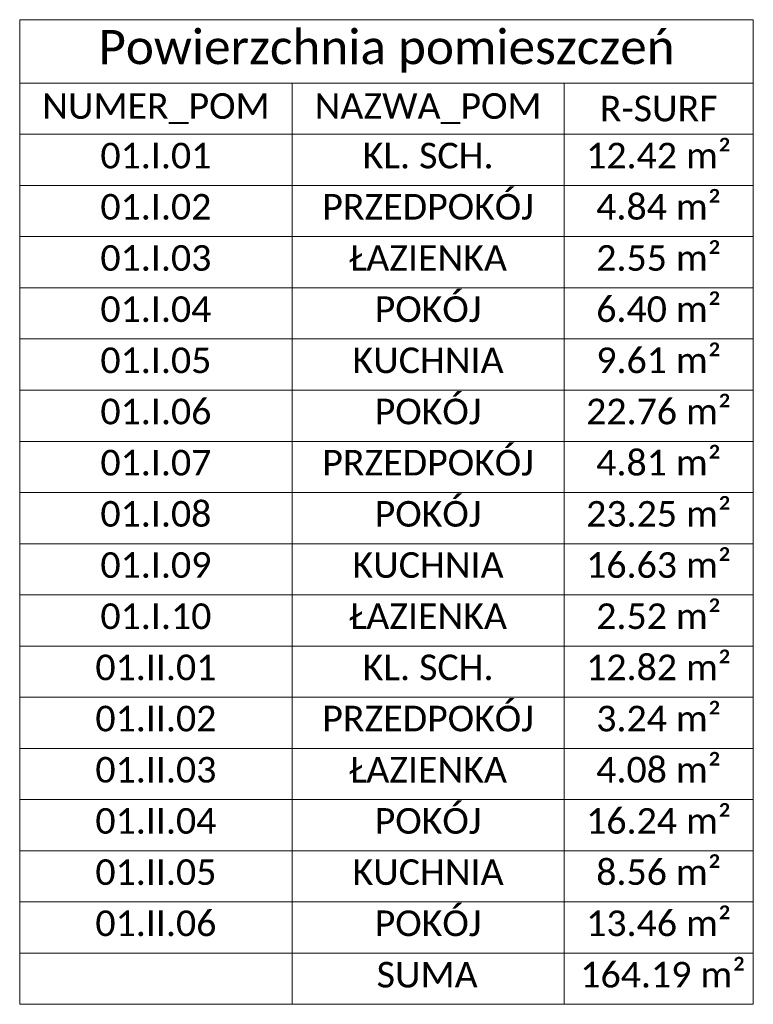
# Model space of a CAD drawing. Header units: millimetres. Extents: x 284606 to 628701, y -213781 to -93475.
# Tile 10 of 102: x 289632 to 290020, y -106014 to -105494. Entities that reach past the tile are written whole.
import ezdxf

# ---------------------------------------------------------------- set-up
doc = ezdxf.new("R2010")
doc.units = ezdxf.units.MM
doc.layers.add('!STR_Opisy 0.09', color=8, linetype='Continuous', lineweight=9)
doc.styles.get("Standard").update_dxf_attribs({"font": 'calibri.ttf'})

msp = doc.modelspace()

# ---------------------------------------------------------------- linework, layer by layer
at = {"layer": '!STR_Opisy 0.09', "color": 8, "ltscale": 1.5}
for p, q in [((289632.38, -105494.17), (290019.7, -105494.17)), ((289632.38, -105494.17), (289632.38, -105986.62)), ((290019.7, -105494.17), (290019.7, -105986.62)), ((289632.38, -105527.62), (290019.7, -105527.62)), ((289776.21, -105527.62), (289776.21, -105986.62)), ((289919.77, -105527.62), (289919.77, -105986.62)), ((289632.38, -105554.62), (290019.7, -105554.62)), ((289632.38, -105581.62), (290019.7, -105581.62)), ((289632.38, -105608.62), (290019.7, -105608.62)), ((289632.38, -105635.62), (290019.7, -105635.62)), ((289632.38, -105662.62), (290019.7, -105662.62)), ((289632.38, -105689.62), (290019.7, -105689.62)), ((289632.38, -105716.62), (290019.7, -105716.62)), ((289632.38, -105743.62), (290019.7, -105743.62)), ((289632.38, -105770.62), (290019.7, -105770.62)), ((289632.38, -105797.62), (290019.7, -105797.62)), ((289632.38, -105824.62), (290019.7, -105824.62)), ((289632.38, -105851.62), (290019.7, -105851.62)), ((289632.38, -105878.62), (290019.7, -105878.62)), ((289632.38, -105905.62), (290019.7, -105905.62)), ((289632.38, -105932.62), (290019.7, -105932.62)), ((289632.38, -105959.62), (290019.7, -105959.62)), ((289632.38, -105986.62), (290019.7, -105986.62)), ((289632.38, -105986.62), (289632.38, -106013.62)), ((289632.38, -105986.62), (290019.7, -105986.62)), ((289776.21, -105986.62), (289776.21, -106013.62)), ((289919.77, -105986.62), (289919.77, -106013.62)), ((290019.7, -105986.62), (290019.7, -106013.62)), ((289632.38, -106013.62), (290019.7, -106013.62))]:
    msp.add_line(p, q, dxfattribs=at)

# ---------------------------------------------------------------- texts
at = {"layer": '!STR_Opisy 0.09', "color": 8}
for s, p in [(' 164.19 m²', (289923.61, -106004.75)), ('SUMA', (289820.85, -106004.75))]:
    msp.add_text(s, height=13.5, dxfattribs=at).set_placement(p)
at = {"layer": '!STR_Opisy 0.09', "color": 8, "ltscale": 1.5}
for s, insert, char_height, width, attachment_point in [('Powierzchnia pomieszczeń', (289826.04, -105510.89), 18, 378.3254, 5), ('NUMER_POM', (289704.29, -105541.12), 13.5, 134.8338, 5), ('NAZWA_POM', (289847.99, -105541.12), 13.5, 134.5638, 5), ('R-SURF', (289969.74, -105541.12), 13.5, 90.9277, 5), ('12.42 m²', (289969.74, -105559.12), 13.5, 90.9277, 2), ('01.I.01', (289704.29, -105559.12), 13.5, 134.8338, 2), ('KL. SCH.', (289847.99, -105559.12), 13.5, 134.5638, 2), ('PRZEDPOKÓJ', (289847.99, -105586.12), 13.5, 134.5638, 2), ('4.84 m²', (289969.74, -105586.12), 13.5, 90.9277, 2), ('01.I.02', (289704.29, -105586.12), 13.5, 134.8338, 2), ('01.I.03', (289704.29, -105613.12), 13.5, 134.8338, 2), ('ŁAZIENKA', (289847.99, -105613.12), 13.5, 134.5638, 2), ('2.55 m²', (289969.74, -105613.12), 13.5, 90.9277, 2), ('POKÓJ', (289847.99, -105640.12), 13.5, 134.5638, 2), ('01.I.04', (289704.29, -105640.12), 13.5, 134.8338, 2), ('6.40 m²', (289969.74, -105640.12), 13.5, 90.9277, 2), ('01.I.05', (289704.29, -105667.12), 13.5, 134.8338, 2), ('KUCHNIA', (289847.99, -105667.12), 13.5, 134.5638, 2), ('9.61 m²', (289969.74, -105667.12), 13.5, 90.9277, 2), ('POKÓJ', (289847.99, -105694.12), 13.5, 134.5638, 2), ('22.76 m²', (289969.74, -105694.12), 13.5, 90.9277, 2), ('01.I.06', (289704.29, -105694.12), 13.5, 134.8338, 2), ('PRZEDPOKÓJ', (289847.99, -105721.12), 13.5, 134.5638, 2), ('4.81 m²', (289969.74, -105721.12), 13.5, 90.9277, 2), ('01.I.07', (289704.29, -105721.12), 13.5, 134.8338, 2), ('POKÓJ', (289847.99, -105748.12), 13.5, 134.5638, 2), ('01.I.08', (289704.29, -105748.12), 13.5, 134.8338, 2), ('23.25 m²', (289969.74, -105748.12), 13.5, 90.9277, 2), ('01.I.09', (289704.29, -105775.12), 13.5, 134.8338, 2), ('KUCHNIA', (289847.99, -105775.12), 13.5, 134.5638, 2), ('16.63 m²', (289969.74, -105775.12), 13.5, 90.9277, 2), ('01.I.10', (289704.29, -105802.12), 13.5, 134.8338, 2), ('ŁAZIENKA', (289847.99, -105802.12), 13.5, 134.5638, 2), ('2.52 m²', (289969.74, -105802.12), 13.5, 90.9277, 2), ('12.82 m²', (289969.74, -105829.12), 13.5, 90.9277, 2), ('01.II.01', (289704.29, -105829.12), 13.5, 134.8338, 2), ('KL. SCH.', (289847.99, -105829.12), 13.5, 134.5638, 2), ('PRZEDPOKÓJ', (289847.99, -105856.12), 13.5, 134.5638, 2), ('3.24 m²', (289969.74, -105856.12), 13.5, 90.9277, 2), ('01.II.02', (289704.29, -105856.12), 13.5, 134.8338, 2), ('01.II.03', (289704.29, -105883.12), 13.5, 134.8338, 2), ('ŁAZIENKA', (289847.99, -105883.12), 13.5, 134.5638, 2), ('4.08 m²', (289969.74, -105883.12), 13.5, 90.9277, 2), ('POKÓJ', (289847.99, -105910.12), 13.5, 134.5638, 2), ('01.II.04', (289704.29, -105910.12), 13.5, 134.8338, 2), ('16.24 m²', (289969.74, -105910.12), 13.5, 90.9277, 2), ('01.II.05', (289704.29, -105937.12), 13.5, 134.8338, 2), ('KUCHNIA', (289847.99, -105937.12), 13.5, 134.5638, 2), ('8.56 m²', (289969.74, -105937.12), 13.5, 90.9277, 2), ('POKÓJ', (289847.99, -105964.12), 13.5, 134.5638, 2), ('13.46 m²', (289969.74, -105964.12), 13.5, 90.9277, 2), ('01.II.06', (289704.29, -105964.12), 13.5, 134.8338, 2)]:
    msp.add_mtext(s, dxfattribs=dict(at, insert=insert, char_height=char_height, width=width, attachment_point=attachment_point))

doc.saveas('drawing.dxf')
